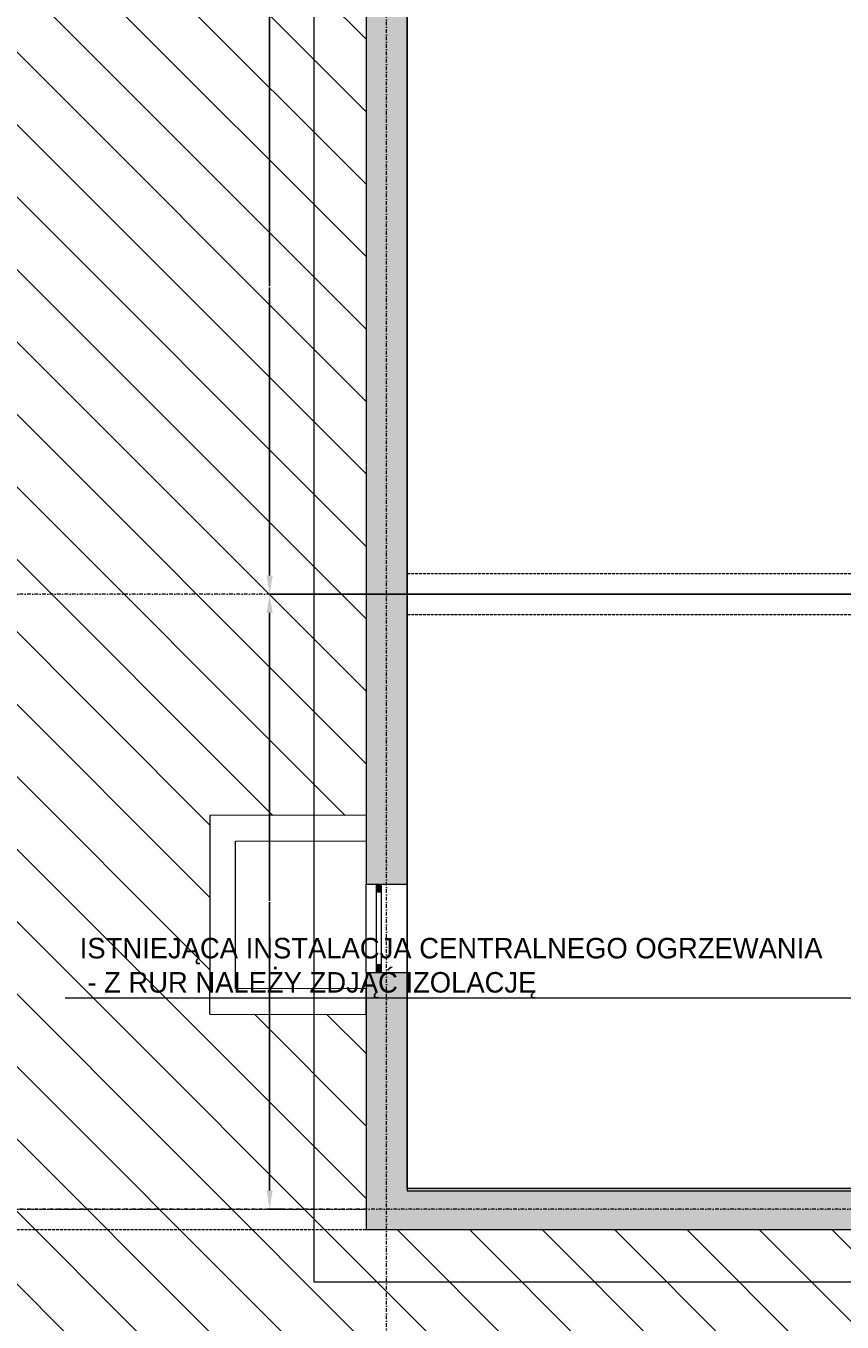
# Model space of a CAD drawing. Header units: centimetres. Extents: x -1589 to 108054, y -205274 to 31709.
# Tile 160 of 256: x 487 to 1283, y 27160 to 28425. Entities that reach past the tile are written whole.
import ezdxf

# ---------------------------------------------------------------- set-up
doc = ezdxf.new("R2010")
doc.units = ezdxf.units.CM
doc.header["$LTSCALE"] = 0.01
doc.header["$MEASUREMENT"] = 0
doc.linetypes.add('Krawędzie ukryte', pattern=[27, 20, -7])
doc.linetypes.add('Kropki i Kreski', pattern=[72, 36, -18, 0, -18])
for name, color, linetype in [('2_stropy.ISTN', 7, 'Continuous'), ('2_słupy.ISTN', 7, 'Continuous'), ('2_ściany zewnętrzne.ISTN', 7, 'Continuous'), ('3_opisy.K_IR', 7, 'Continuous'), ('4_osie.ISTN', 7, 'Continuous'), ('5_opisy.K_IR', 7, 'Continuous'), ('5_wymiary.ISTN', 7, 'Continuous'), ('_WOD-KAN', 7, 'Continuous')]:
    doc.layers.add(name, color=color, linetype=linetype)
doc.styles.add('GENERATED_STYLE_1', font='txt')
doc.dimstyles.new('GENERATED_STYLE__2', dxfattribs={"dimtxt": 0.18, "dimasz": 18.24, "dimexe": 0.18, "dimexo": 0.0625, "dimgap": 0.09, "dimtad": 0, "dimtih": 1, "dimtoh": 1, "dimdec": 4, "dimzin": 0, "dimdsep": 46, "dimcen": 0.09, "dimadec": 0, "dimazin": 0, "dimtfac": 1, "dimtdec": 4, "dimtmove": 0, "dimatfit": 3, "dimldrblk": 'ARROWHEAD_5', "dimfxl": 1, "dimtolj": 1, "dimtzin": 0, "dimarcsym": 0})

# ---------------------------------------------------------------- blocks, each defined once
blk = doc.blocks.new('*D13')
at = {"layer": '5_wymiary.ISTN', "color": 0, "linetype": 'Continuous', "lineweight": -2}
for p, q in [((1378.6, 27870.5), (724.3, 27870.5)), ((724.5, 27852.3), (724.5, 27571.2)), ((724.5, 27288.7), (724.5, 27570)), ((737, 27270.5), (724.3, 27270.5))]:
    blk.add_line(p, q, dxfattribs=at)
at = {"layer": '5_wymiary.ISTN', "color": 0}
for points in [[(727.5, 27852.3), (721.5, 27852.3), (724.5, 27870.5)], [(721.5, 27288.7), (727.5, 27288.7), (724.5, 27270.5)]]:
    blk.add_solid(points, dxfattribs=at)
at = {"layer": 'Defpoints', "color": 0}
for p in [(724.5, 27870.5), (1378.6, 27870.5), (737.1, 27270.5)]:
    blk.add_point(p, dxfattribs=at)
at = {"layer": '5_wymiary.ISTN', "color": 0, "lineweight": 5, "insert": (724.5, 27570.6), "char_height": 0.18, "attachment_point": 5, "rotation": 90}
blk.add_mtext('\\A1;600.0000', dxfattribs=at)
blk = doc.blocks.new('ARROWHEAD_5')
at = {"linetype": 'Continuous', "lineweight": 0}
blk.add_hatch(color=0, dxfattribs=at).paths.add_polyline_path([(-1, 0.2679), (0, 0), (-1, -0.2679)])
at = {"color": 0, "linetype": 'Continuous', "lineweight": 0}
blk.add_line((0, 0), (-1, 0), dxfattribs=at)
blk = doc.blocks.new('*D14')
at = {"layer": '5_wymiary.ISTN', "color": 0, "linetype": 'Continuous', "lineweight": -2}
for p, q in [((1378.6, 28470.6), (724.3, 28470.6)), ((724.5, 28452.3), (724.5, 28171.3)), ((724.5, 27888.7), (724.5, 28169.9)), ((1378.6, 27870.5), (724.3, 27870.5))]:
    blk.add_line(p, q, dxfattribs=at)
at = {"layer": '5_wymiary.ISTN', "color": 0}
for points in [[(727.5, 28452.3), (721.5, 28452.3), (724.5, 28470.6)], [(721.5, 27888.7), (727.5, 27888.7), (724.5, 27870.5)]]:
    blk.add_solid(points, dxfattribs=at)
at = {"layer": 'Defpoints', "color": 0}
for p in [(724.5, 28470.6), (1378.6, 28470.6), (1378.6, 27870.5)]:
    blk.add_point(p, dxfattribs=at)
at = {"layer": '5_wymiary.ISTN', "color": 0, "lineweight": 5, "insert": (724.5, 28170.6), "char_height": 0.18, "attachment_point": 5, "rotation": 90}
blk.add_mtext('\\A1;600.0538', dxfattribs=at)

msp = doc.modelspace()

# ---------------------------------------------------------------- hatches: boundary and pattern name
at = {"layer": '2_słupy.ISTN', "linetype": 'Continuous', "lineweight": 5}
for points in [[(818.63417, 27850.55678), (858.63417, 27850.55678), (858.63417, 27890.55678), (818.63417, 27890.55678)], [(818.63417, 27850.50296), (858.63417, 27850.50296), (858.63417, 27890.50296), (818.63417, 27890.50296)], [(818.63417, 27250.50296), (858.63417, 27290.50296), (818.63417, 27290.50296)], [(858.63417, 27290.50296), (818.63417, 27250.50296), (858.63417, 27250.50296)]]:
    msp.add_hatch(color=8, dxfattribs=at).paths.add_polyline_path(points)
at = {"layer": '2_ściany zewnętrzne.ISTN', "linetype": 'Continuous', "lineweight": 5}
for points in [[(818.63417, 27890.55678), (858.63417, 27890.55678), (858.63417, 28450.50296), (818.63417, 28450.50296)], [(858.63417, 27850.50296), (818.63417, 27850.50296), (818.63417, 27587.50296), (858.63417, 27587.50296)], [(828.63417, 27587.50296), (828.63417, 27580.00296), (833.63417, 27580.00296), (833.63417, 27587.50296)], [(818.63417, 27290.50296), (858.63417, 27290.50296), (858.63417, 27501.50296), (818.63417, 27501.50296)], [(833.63417, 27501.50296), (833.63417, 27509.00296), (828.63417, 27509.00296), (828.63417, 27501.50296)], [(858.63417, 27250.50296), (1358.63417, 27250.50296), (1358.63417, 27290.50297), (858.63417, 27290.50297)]]:
    msp.add_hatch(color=8, dxfattribs=at).paths.add_polyline_path(points)
at = {"layer": '5_opisy.K_IR', "linetype": 'Continuous', "lineweight": 5}
h = msp.add_hatch(dxfattribs=at)
h.set_pattern_fill('PZT_oznaczenia_dróg_dla__78', color=8, style=0, pattern_type=2)
h.set_pattern_definition([(315, (3e-13, 28099.415), (35.35534, 35.35534), [])])
h.paths.add_polyline_path([(-995.5427, 26250.50296), (7161.18434, 26250.50296), (7161.18434, 30690.55678), (-995.5427, 30690.55678)])
h.paths.add_polyline_path([(818.63417, 27460.4239), (818.63417, 27250.50296), (4025.67745, 27250.3437), (4010.26468, 27846.68343), (4241.74987, 27846.68343), (4241.74938, 27871.68393), (4151.3174, 28019.03017), (4151.12243, 28044.03017), (4002.47423, 28044.03017), (4002.47423, 29052.5761), (4675.54492, 29052.5761), (4675.54492, 27246.25206), (6097.99749, 27246.26206), (6097.99749, 29690.55678), (1582.3586, 29690.55678), (1582.3586, 30246.26892), (902.3586, 30246.26892), (902.3586, 29690.55678), (818.63417, 29690.55678), (818.63417, 27654.43852), (818.60814, 27654.83519), (666.2756, 27654.51476), (666.02981, 27460.70225)], flags=0)

# ---------------------------------------------------------------- linework, layer by layer
at = {"layer": '2_stropy.ISTN', "color": 8, "linetype": 'Continuous', "lineweight": 5, "flags": 128}
for points in [[(767.6339, 27199.50269), (3609.63445, 27199.50269), (3609.63445, 29741.55706), (767.6339, 29741.55706)], [(767.6339, 27199.50269), (3609.63445, 27199.50269), (3609.63445, 29741.55706), (767.6339, 29741.55706)], [(858.63417, 29652.55678), (858.63417, 27288.44916), (2478.63417, 27288.44916), (2478.63417, 27290.50296), (3520.638, 27290.50296), (3522.32694, 29090.5761), (4673.86127, 29090.5761), (4673.86127, 29652.55678)]]:
    msp.add_lwpolyline(points, close=True, dxfattribs=at)
at = {"layer": '2_słupy.ISTN', "color": 8, "linetype": 'Continuous', "lineweight": 5, "flags": 128}
for points in [[(818.63417, 27890.55678), (818.63417, 27850.55678)], [(818.63417, 27890.50296), (818.63417, 27850.50296)], [(858.63417, 27850.55678), (858.63417, 27890.55678)], [(858.63417, 27850.50296), (858.63417, 27890.50296)], [(818.63417, 27290.50296), (818.63417, 27250.50296)], [(818.63417, 27250.50296), (858.63417, 27250.50296)]]:
    msp.add_lwpolyline(points, dxfattribs=at)
at = {"layer": '2_ściany zewnętrzne.ISTN', "color": 8, "linetype": 'Continuous', "lineweight": 5}
for p, q in [((818.63417, 27587.50296), (828.63417, 27587.50296)), ((818.63417, 27501.50296), (818.63417, 27587.50296)), ((818.63417, 27587.50296), (828.63417, 27587.50296)), ((828.63417, 27587.50296), (833.63417, 27587.50296)), ((828.63417, 27587.50296), (828.63417, 27580.00296)), ((828.63417, 27587.50296), (833.63417, 27587.50296)), ((828.63417, 27587.50296), (833.63417, 27587.50296)), ((828.63417, 27580.00296), (833.63417, 27580.00296)), ((828.63417, 27580.00296), (828.63417, 27509.00296)), ((833.63417, 27587.50296), (858.63417, 27587.50296)), ((833.63417, 27580.00296), (833.63417, 27587.50296)), ((833.63417, 27587.50296), (858.63417, 27587.50296)), ((833.63417, 27509.00296), (833.63417, 27580.00296)), ((858.63417, 27501.50296), (858.63417, 27587.50296)), ((818.63417, 27501.50296), (828.63417, 27501.50296)), ((818.63417, 27501.50296), (828.63417, 27501.50296)), ((833.63417, 27509.00296), (828.63417, 27509.00296)), ((828.63417, 27509.00296), (828.63417, 27501.50296)), ((828.63417, 27501.50296), (833.63417, 27501.50296)), ((828.63417, 27501.50296), (833.63417, 27501.50296)), ((828.63417, 27501.50296), (833.63417, 27501.50296)), ((833.63417, 27501.50296), (833.63417, 27509.00296)), ((833.63417, 27501.50296), (858.63417, 27501.50296)), ((833.63417, 27501.50296), (858.63417, 27501.50296))]:
    msp.add_line(p, q, dxfattribs=at)
at = {"layer": '2_ściany zewnętrzne.ISTN', "color": 8, "linetype": 'Continuous', "lineweight": 5, "flags": 128}
for points in [[(818.63417, 28450.50296), (818.63417, 27890.55678)], [(858.63417, 27890.55678), (858.63417, 28450.50296)], [(818.63417, 27850.50296), (818.63417, 27587.50296)], [(858.63417, 27587.50296), (858.63417, 27850.50296)], [(666.2756, 27654.51476), (666.2439, 27629.51464)], [(818.60814, 27654.83519), (666.2756, 27654.51476)], [(818.60814, 27654.83519), (818.66073, 27629.83525)], [(666.2439, 27629.51464), (666.06151, 27485.70223)], [(691.06148, 27485.65663), (691.24398, 27629.56723)], [(691.24398, 27629.56723), (818.66073, 27629.83525)], [(818.63417, 27501.50296), (818.63417, 27290.50296)], [(858.63417, 27290.50296), (858.63417, 27501.50296)], [(666.02981, 27460.70225), (666.06151, 27485.70223)], [(818.66651, 27485.42388), (691.06148, 27485.65663)], [(818.62091, 27460.42393), (818.66651, 27485.42388)], [(666.02981, 27460.70225), (818.62091, 27460.42393)], [(1358.63417, 27290.50296), (858.63417, 27290.50296)], [(858.63417, 27250.50296), (1358.63417, 27250.50296)]]:
    msp.add_lwpolyline(points, dxfattribs=at)
at = {"layer": '3_opisy.K_IR', "color": 8, "linetype": 'Krawędzie ukryte', "lineweight": 5}
for points in [[(3518.63417, 27890.50296), (858.63417, 27890.50296)], [(3518.63417, 27850.50296), (858.63417, 27850.50296)]]:
    msp.add_lwpolyline(points, dxfattribs=at)
at = {"layer": '4_osie.ISTN', "color": 7, "linetype": 'Kropki i Kreski', "lineweight": 0, "ltscale": 10}
for p, q in [((838.63417, 26776.04981), (838.63417, 30496.05924)), ((3732.51489, 27870.50296), (-339.90098, 27870.50296)), ((3732.51489, 27270.50296), (-339.90098, 27270.50296))]:
    msp.add_line(p, q, dxfattribs=at)
at = {"layer": '5_opisy.K_IR', "color": 8, "linetype": 'Krawędzie ukryte', "lineweight": 5}
for points in [[(818.63417, 29690.55678), (171.53177, 29690.55678), (4.4573, 29439.78653), (4.4573, 27250.50296), (818.63417, 27250.50296)], [(818.63417, 29670.55678), (182.2392, 29670.55678), (24.4573, 29433.7342), (24.4573, 27270.50296), (818.63417, 27270.50296)]]:
    msp.add_lwpolyline(points, dxfattribs=at)
at = {"layer": '_WOD-KAN', "color": 7, "linetype": 'Continuous', "lineweight": 5, "flags": 128}
msp.add_lwpolyline([(524.98899, 27476.81004), (1297.06036, 27476.80025), (1495.52003, 27743.98733)], dxfattribs=at)

# ---------------------------------------------------------------- texts
at = {"layer": '_WOD-KAN', "color": 7, "linetype": 'Continuous', "lineweight": 15, "insert": (539.10433, 27505.47426), "char_height": 20, "attachment_point": 4, "rotation": 359.99896973, "style": 'GENERATED_STYLE_1'}
msp.add_mtext('\\pxql;\\A1;ISTNIEJĄCA INSTALACJA CENTRALNEGO OGRZEWANIA\\P - Z RUR NALEŻY ZDJĄĆ IZOLACJĘ ', dxfattribs=at)

# ---------------------------------------------------------------- dimensions: what is measured, and where the dimension line sits
at = {"layer": '5_wymiary.ISTN', "color": 8, "linetype": 'Continuous', "lineweight": 5}
for base, p1, p2, picture, middle in [((724.49022, 28470.55678), (1378.63417, 27870.50296), (1378.63417, 28470.55678), '*D14', (724.49022, 28170.62419)), ((724.49022, 27870.50296), (737.09022, 27270.50296), (1378.63417, 27870.50296), '*D13', (724.49022, 27570.59728))]:
    dim = msp.add_linear_dim(base=base, p1=p1, p2=p2, angle=90, dimstyle='GENERATED_STYLE__2', dxfattribs=at)
    dim.commit()
    dim.dimension.update_dxf_attribs({"geometry": picture, "text_midpoint": middle, "dimtype": 160, "text_rotation": 90})

doc.saveas('drawing.dxf')
